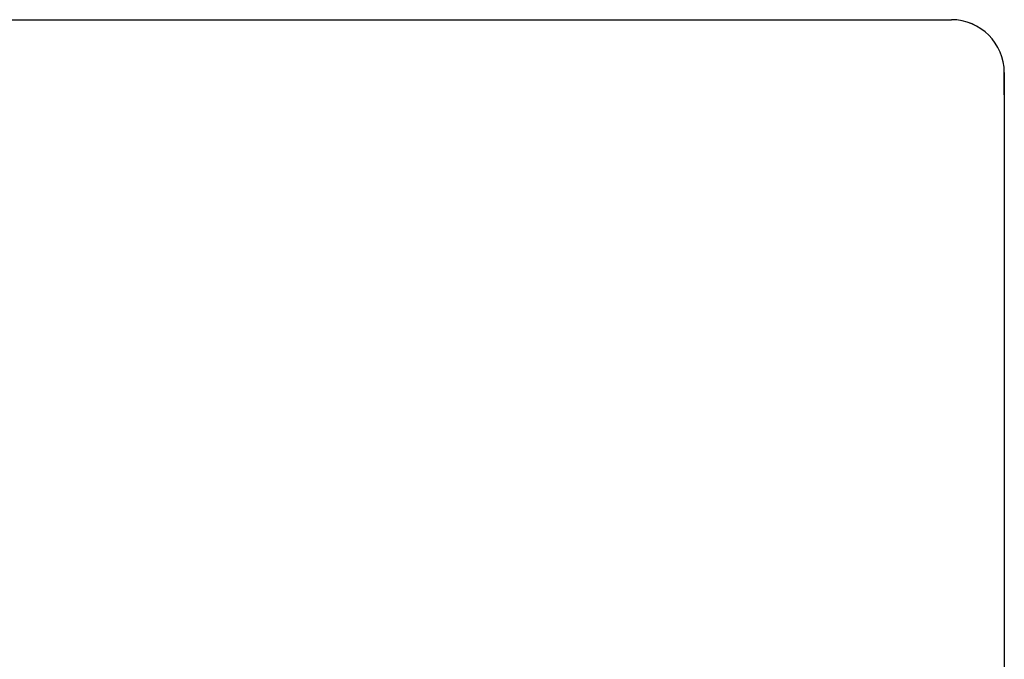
# Model space of a CAD drawing. Extents: x 637 to 3230, y 885 to 2745.
# Tile 151 of 151: x 3112 to 3230, y 2176 to 2253. Entities that reach past the tile are written whole.
import ezdxf

# ---------------------------------------------------------------- set-up
doc = ezdxf.new("R2010")
doc.units = 0
doc.layers.add('KF_GRAVIS_15_REAR', color=7, linetype='CONTINUOUS')

# ---------------------------------------------------------------- blocks, each defined once
blk = doc.blocks.new('KF_GRAVIS_15_REAR')
at = {"layer": 'KF_GRAVIS_15_REAR'}
for p, q in [((-202.64999, 0), (202.64999, 0)), ((208.99999, -6.35), (208.99999, -9)), ((209.00361, -9), (209.00361, -6.35)), ((208.99999, -9), (208.99999, -299.55787)), ((208.99999, -9), (209.00361, -9))]:
    blk.add_line(p, q, dxfattribs=at)
blk.add_polyline3d([(202.65, 0, 0), (202.65, 0, 0), (202.65, 0, 0), (202.65, 0, 0), (202.65, 0, 0), (202.65, 0, 0), (202.65, 0, 0), (202.65, 0, 0), (202.65, 0, 0), (202.65, 0, 0), (202.65, 0, 0), (202.65, 0, 0), (202.65, 0, 0), (202.65, 0, 0), (202.65, 0, 0), (202.65, 0, 0), (202.65, 0, 0), (202.65, 0, 0), (202.65, 0, 0), (202.65, 0, 0), (202.65, 0, 0), (202.65, 0, 0), (202.65, 0, 0), (202.65, 0, 0), (202.65, 0, 0), (202.65, 0, 0), (202.65, 0, 0), (202.65, 0, 0), (202.65, 0, 0), (202.65, 0, 0), (202.65, 0, 0), (202.65, 0, 0), (202.65, 0, 0), (202.65, 0, 0), (202.65, 0, 0), (202.65, 0, 0), (202.65, 0, 0), (202.65, 0, 0), (202.65, 0, 0), (202.65, 0, 0), (202.65, 0, 0), (202.65, 0, 0), (202.65, 0, 0), (202.65, 0, 0), (202.65, 0, 0), (202.65, 0, 0), (202.65, 0, 0), (202.65, 0, 0), (202.65, 0, 0), (202.65, 0, 0), (202.65, 0, 0), (202.65, 0, 0), (202.65, 0, 0), (202.65, 0, 0), (202.65, 0, 0), (202.65, 0, 0), (202.65, 0, 0), (202.65, 0, 0), (202.65, 0, 0), (202.65, 0, 0), (202.65, 0, 0), (202.65, 0, 0), (202.65, 0, 0), (202.65, 0, 0), (202.65, 0, 0), (202.65, 0, 0), (202.65, 0, 0), (202.65, 0, 0), (202.65, 0, 0), (202.65, 0, 0), (202.65, 0, 0), (202.65, 0, 0), (202.65, 0, 0), (202.65, 0, 0), (202.65, 0, 0), (202.65, 0, 0), (202.65, 0, 0), (202.65, 0, 0), (202.65, 0, 0), (202.65, 0, 0), (202.65, 0, 0), (202.65, 0, 0), (202.65, 0, 0), (202.65, 0, 0), (202.65, 0, 0), (202.65, 0, 0), (202.65, 0, 0), (202.65, 0, 0), (202.65, 0, 0), (202.65, 0, 0), (202.65, 0, 0), (202.65, 0, 0), (202.65, 0, 0), (202.65, 0, 0), (202.65, 0, 0), (202.65, 0, 0), (202.65, 0, 0), (202.65, 0, 0), (202.65, 0, 0), (202.65, 0, 0), (202.65, 0, 0), (202.65, 0, 0), (202.65, 0, 0), (202.65, 0, 0), (202.65, 0, 0), (202.65, 0, 0), (202.65, 0, 0), (202.65, 0, 0), (202.65, 0, 0), (202.65, 0, 0), (202.65, 0, 0), (202.65, 0, 0), (202.65, 0, 0), (202.65, 0, 0), (202.65, 0, 0), (202.65, 0, 0), (202.65, 0, 0), (202.65, 0, 0), (202.65, 0, 0), (202.65, 0, 0), (202.65, 0, 0), (202.65, 0, 0), (202.65, 0, 0), (202.65, 0, 0), (202.65, 0, 0), (202.65, 0, 0), (202.65, 0, 0), (202.65, 0, 0)], dxfattribs=at)
for centre in [(202.64999, -6.35), (202.65361, -6.35)]:
    blk.add_arc(centre, 6.35, 0, 90, dxfattribs=at)

msp = doc.modelspace()

# ---------------------------------------------------------------- block references
at = {"layer": 'KF_GRAVIS_15_REAR'}
msp.add_blockref('KF_GRAVIS_15_REAR', (3021.44, 2253.1), dxfattribs=at)

doc.saveas('drawing.dxf')
